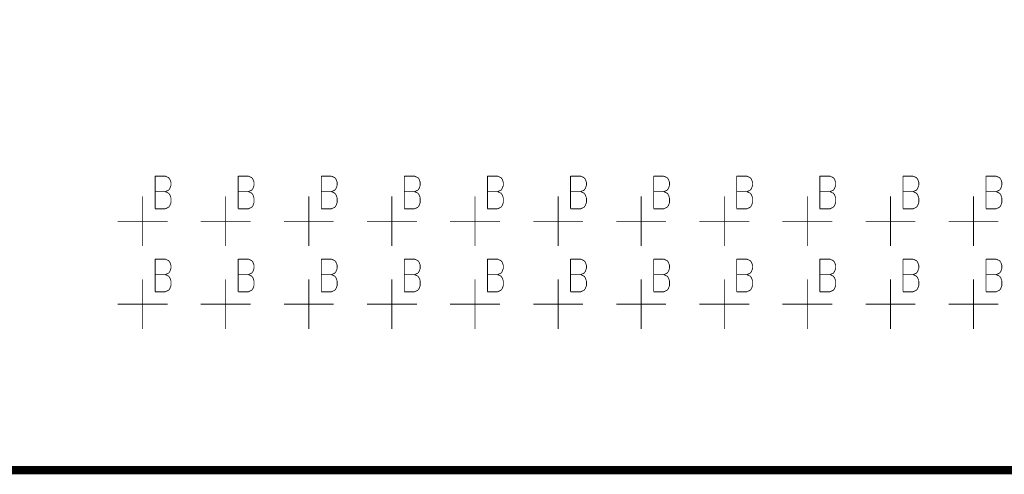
# Model space of a CAD drawing. Extents: x 0 to 34, y 0 to 22.
# Tile 8 of 33: x 13.961 to 15.146, y 11.647 to 12.195. Entities that reach past the tile are written whole.
import ezdxf

# ---------------------------------------------------------------- set-up
doc = ezdxf.new("R2010")
doc.units = 0
doc.header["$MEASUREMENT"] = 0
doc.layers.add('DD_PHO', color=7, linetype='CONTINUOUS')

msp = doc.modelspace()

# ---------------------------------------------------------------- linework, layer by layer
at = {"layer": 'DD_PHO'}
for points, const_width in [([(10.1087, 13.0518), (17.8837, 13.0518), (17.8837, 11.6518), (10.1087, 11.6518), (10.1087, 13.0518)], 0.01), ([(14.1237, 12.0062), (14.1237, 11.9668)], 0.001), ([(14.1237, 12.0062), (14.1359, 12.0062)], 0.001), ([(14.1359, 12.0062), (14.14, 12.0043), (14.1414, 12.0025)], 0.001), ([(14.2237, 12.0062), (14.2237, 11.9668)], 0.001), ([(14.2237, 12.0062), (14.2359, 12.0062)], 0.001), ([(14.2359, 12.0062), (14.24, 12.0043), (14.2414, 12.0025)], 0.001), ([(14.3237, 12.0062), (14.3237, 11.9668)], 0.001), ([(14.3237, 12.0062), (14.3359, 12.0062)], 0.001), ([(14.3359, 12.0062), (14.34, 12.0043), (14.3414, 12.0025)], 0.001), ([(14.4237, 12.0062), (14.4237, 11.9668)], 0.001), ([(14.4237, 12.0062), (14.4359, 12.0062)], 0.001), ([(14.4359, 12.0062), (14.44, 12.0043), (14.4414, 12.0025)], 0.001), ([(14.5237, 12.0062), (14.5237, 11.9668)], 0.001), ([(14.5237, 12.0062), (14.5359, 12.0062)], 0.001), ([(14.5359, 12.0062), (14.54, 12.0043), (14.5414, 12.0025)], 0.001), ([(14.6237, 12.0062), (14.6237, 11.9668)], 0.001), ([(14.6237, 12.0062), (14.6359, 12.0062)], 0.001), ([(14.6359, 12.0062), (14.64, 12.0043), (14.6414, 12.0025)], 0.001), ([(14.7237, 12.0062), (14.7237, 11.9668)], 0.001), ([(14.7237, 12.0062), (14.7359, 12.0062)], 0.001), ([(14.7359, 12.0062), (14.74, 12.0043), (14.7414, 12.0025)], 0.001), ([(14.8237, 12.0062), (14.8237, 11.9668)], 0.001), ([(14.8237, 12.0062), (14.8359, 12.0062)], 0.001), ([(14.8359, 12.0062), (14.84, 12.0043), (14.8414, 12.0025)], 0.001), ([(14.9237, 12.0062), (14.9237, 11.9668)], 0.001), ([(14.9237, 12.0062), (14.9359, 12.0062)], 0.001), ([(14.9359, 12.0062), (14.94, 12.0043), (14.9414, 12.0025)], 0.001), ([(15.0237, 12.0062), (15.0237, 11.9668)], 0.001), ([(15.0237, 12.0062), (15.0359, 12.0062)], 0.001), ([(15.0359, 12.0062), (15.04, 12.0043), (15.0414, 12.0025)], 0.001), ([(15.1237, 12.0062), (15.1237, 11.9668)], 0.001), ([(15.1237, 12.0062), (15.1359, 12.0062)], 0.001), ([(15.1359, 12.0062), (15.14, 12.0043), (15.1414, 12.0025)], 0.001), ([(14.1414, 12.0025), (14.1428, 11.9987)], 0.001), ([(14.1428, 11.995), (14.1414, 11.9912)], 0.001), ([(14.1428, 11.9987), (14.1428, 11.995)], 0.001), ([(14.2414, 12.0025), (14.2428, 11.9987)], 0.001), ([(14.2428, 11.995), (14.2414, 11.9912)], 0.001), ([(14.2428, 11.9987), (14.2428, 11.995)], 0.001), ([(14.3414, 12.0025), (14.3428, 11.9987)], 0.001), ([(14.3428, 11.995), (14.3414, 11.9912)], 0.001), ([(14.3428, 11.9987), (14.3428, 11.995)], 0.001), ([(14.4414, 12.0025), (14.4428, 11.9987)], 0.001), ([(14.4428, 11.995), (14.4414, 11.9912)], 0.001), ([(14.4428, 11.9987), (14.4428, 11.995)], 0.001), ([(14.5414, 12.0025), (14.5428, 11.9987)], 0.001), ([(14.5428, 11.995), (14.5414, 11.9912)], 0.001), ([(14.5428, 11.9987), (14.5428, 11.995)], 0.001), ([(14.6414, 12.0025), (14.6428, 11.9987)], 0.001), ([(14.6428, 11.995), (14.6414, 11.9912)], 0.001), ([(14.6428, 11.9987), (14.6428, 11.995)], 0.001), ([(14.7414, 12.0025), (14.7428, 11.9987)], 0.001), ([(14.7428, 11.995), (14.7414, 11.9912)], 0.001), ([(14.7428, 11.9987), (14.7428, 11.995)], 0.001), ([(14.8414, 12.0025), (14.8428, 11.9987)], 0.001), ([(14.8428, 11.995), (14.8414, 11.9912)], 0.001), ([(14.8428, 11.9987), (14.8428, 11.995)], 0.001), ([(14.9414, 12.0025), (14.9428, 11.9987)], 0.001), ([(14.9428, 11.995), (14.9414, 11.9912)], 0.001), ([(14.9428, 11.9987), (14.9428, 11.995)], 0.001), ([(15.0414, 12.0025), (15.0428, 11.9987)], 0.001), ([(15.0428, 11.995), (15.0414, 11.9912)], 0.001), ([(15.0428, 11.9987), (15.0428, 11.995)], 0.001), ([(15.1414, 12.0025), (15.1428, 11.9987)], 0.001), ([(15.1428, 11.995), (15.1414, 11.9912)], 0.001), ([(15.1428, 11.9987), (15.1428, 11.995)], 0.001), ([(14.1087, 11.9218), (14.1087, 11.9818)], 0.001), ([(14.1237, 11.9875), (14.1359, 11.9875)], 0.001), ([(14.1414, 11.9912), (14.14, 11.9893), (14.1359, 11.9875)], 0.001), ([(14.1359, 11.9875), (14.14, 11.9856), (14.1414, 11.9837)], 0.001), ([(14.1428, 11.98), (14.1428, 11.9743), (14.1414, 11.9706), (14.14, 11.9687)], 0.001), ([(14.1414, 11.9837), (14.1428, 11.98)], 0.001), ([(14.2087, 11.9218), (14.2087, 11.9818)], 0.001), ([(14.2237, 11.9875), (14.2359, 11.9875)], 0.001), ([(14.2414, 11.9912), (14.24, 11.9893), (14.2359, 11.9875)], 0.001), ([(14.2359, 11.9875), (14.24, 11.9856), (14.2414, 11.9837)], 0.001), ([(14.2428, 11.98), (14.2428, 11.9743), (14.2414, 11.9706), (14.24, 11.9687)], 0.001), ([(14.2414, 11.9837), (14.2428, 11.98)], 0.001), ([(14.3087, 11.9218), (14.3087, 11.9818)], 0.001), ([(14.3237, 11.9875), (14.3359, 11.9875)], 0.001), ([(14.3414, 11.9912), (14.34, 11.9893), (14.3359, 11.9875)], 0.001), ([(14.3359, 11.9875), (14.34, 11.9856), (14.3414, 11.9837)], 0.001), ([(14.3428, 11.98), (14.3428, 11.9743), (14.3414, 11.9706), (14.34, 11.9687)], 0.001), ([(14.3414, 11.9837), (14.3428, 11.98)], 0.001), ([(14.4087, 11.9218), (14.4087, 11.9818)], 0.001), ([(14.4237, 11.9875), (14.4359, 11.9875)], 0.001), ([(14.4414, 11.9912), (14.44, 11.9893), (14.4359, 11.9875)], 0.001), ([(14.4359, 11.9875), (14.44, 11.9856), (14.4414, 11.9837)], 0.001), ([(14.4428, 11.98), (14.4428, 11.9743), (14.4414, 11.9706), (14.44, 11.9687)], 0.001), ([(14.4414, 11.9837), (14.4428, 11.98)], 0.001), ([(14.5087, 11.9218), (14.5087, 11.9818)], 0.001), ([(14.5237, 11.9875), (14.5359, 11.9875)], 0.001), ([(14.5414, 11.9912), (14.54, 11.9893), (14.5359, 11.9875)], 0.001), ([(14.5359, 11.9875), (14.54, 11.9856), (14.5414, 11.9837)], 0.001), ([(14.5428, 11.98), (14.5428, 11.9743), (14.5414, 11.9706), (14.54, 11.9687)], 0.001), ([(14.5414, 11.9837), (14.5428, 11.98)], 0.001), ([(14.6087, 11.9218), (14.6087, 11.9818)], 0.001), ([(14.6237, 11.9875), (14.6359, 11.9875)], 0.001), ([(14.6414, 11.9912), (14.64, 11.9893), (14.6359, 11.9875)], 0.001), ([(14.6359, 11.9875), (14.64, 11.9856), (14.6414, 11.9837)], 0.001), ([(14.6428, 11.98), (14.6428, 11.9743), (14.6414, 11.9706), (14.64, 11.9687)], 0.001), ([(14.6414, 11.9837), (14.6428, 11.98)], 0.001), ([(14.7087, 11.9218), (14.7087, 11.9818)], 0.001), ([(14.7237, 11.9875), (14.7359, 11.9875)], 0.001), ([(14.7414, 11.9912), (14.74, 11.9893), (14.7359, 11.9875)], 0.001), ([(14.7359, 11.9875), (14.74, 11.9856), (14.7414, 11.9837)], 0.001), ([(14.7428, 11.98), (14.7428, 11.9743), (14.7414, 11.9706), (14.74, 11.9687)], 0.001), ([(14.7414, 11.9837), (14.7428, 11.98)], 0.001), ([(14.8087, 11.9218), (14.8087, 11.9818)], 0.001), ([(14.8237, 11.9875), (14.8359, 11.9875)], 0.001), ([(14.8414, 11.9912), (14.84, 11.9893), (14.8359, 11.9875)], 0.001), ([(14.8359, 11.9875), (14.84, 11.9856), (14.8414, 11.9837)], 0.001), ([(14.8428, 11.98), (14.8428, 11.9743), (14.8414, 11.9706), (14.84, 11.9687)], 0.001), ([(14.8414, 11.9837), (14.8428, 11.98)], 0.001), ([(14.9087, 11.9218), (14.9087, 11.9818)], 0.001), ([(14.9237, 11.9875), (14.9359, 11.9875)], 0.001), ([(14.9414, 11.9912), (14.94, 11.9893), (14.9359, 11.9875)], 0.001), ([(14.9359, 11.9875), (14.94, 11.9856), (14.9414, 11.9837)], 0.001), ([(14.9428, 11.98), (14.9428, 11.9743), (14.9414, 11.9706), (14.94, 11.9687)], 0.001), ([(14.9414, 11.9837), (14.9428, 11.98)], 0.001), ([(15.0087, 11.9218), (15.0087, 11.9818)], 0.001), ([(15.0237, 11.9875), (15.0359, 11.9875)], 0.001), ([(15.0414, 11.9912), (15.04, 11.9893), (15.0359, 11.9875)], 0.001), ([(15.0359, 11.9875), (15.04, 11.9856), (15.0414, 11.9837)], 0.001), ([(15.0428, 11.98), (15.0428, 11.9743), (15.0414, 11.9706), (15.04, 11.9687)], 0.001), ([(15.0414, 11.9837), (15.0428, 11.98)], 0.001), ([(15.1087, 11.9218), (15.1087, 11.9818)], 0.001), ([(15.1237, 11.9875), (15.1359, 11.9875)], 0.001), ([(15.1414, 11.9912), (15.14, 11.9893), (15.1359, 11.9875)], 0.001), ([(15.1359, 11.9875), (15.14, 11.9856), (15.1414, 11.9837)], 0.001), ([(15.1428, 11.98), (15.1428, 11.9743), (15.1414, 11.9706), (15.14, 11.9687)], 0.001), ([(15.1414, 11.9837), (15.1428, 11.98)], 0.001), ([(14.14, 11.9687), (14.1359, 11.9668), (14.1237, 11.9668)], 0.001), ([(14.24, 11.9687), (14.2359, 11.9668), (14.2237, 11.9668)], 0.001), ([(14.34, 11.9687), (14.3359, 11.9668), (14.3237, 11.9668)], 0.001), ([(14.44, 11.9687), (14.4359, 11.9668), (14.4237, 11.9668)], 0.001), ([(14.54, 11.9687), (14.5359, 11.9668), (14.5237, 11.9668)], 0.001), ([(14.64, 11.9687), (14.6359, 11.9668), (14.6237, 11.9668)], 0.001), ([(14.74, 11.9687), (14.7359, 11.9668), (14.7237, 11.9668)], 0.001), ([(14.84, 11.9687), (14.8359, 11.9668), (14.8237, 11.9668)], 0.001), ([(14.94, 11.9687), (14.9359, 11.9668), (14.9237, 11.9668)], 0.001), ([(15.04, 11.9687), (15.0359, 11.9668), (15.0237, 11.9668)], 0.001), ([(15.14, 11.9687), (15.1359, 11.9668), (15.1237, 11.9668)], 0.001), ([(14.0787, 11.9518), (14.1387, 11.9518)], 0.001), ([(14.1787, 11.9518), (14.2387, 11.9518)], 0.001), ([(14.2787, 11.9518), (14.3387, 11.9518)], 0.001), ([(14.3787, 11.9518), (14.4387, 11.9518)], 0.001), ([(14.4787, 11.9518), (14.5387, 11.9518)], 0.001), ([(14.5787, 11.9518), (14.6387, 11.9518)], 0.001), ([(14.6787, 11.9518), (14.7387, 11.9518)], 0.001), ([(14.7787, 11.9518), (14.8387, 11.9518)], 0.001), ([(14.8787, 11.9518), (14.9387, 11.9518)], 0.001), ([(14.9787, 11.9518), (15.0387, 11.9518)], 0.001), ([(15.0787, 11.9518), (15.1387, 11.9518)], 0.001), ([(14.1237, 11.9062), (14.1237, 11.8668)], 0.001), ([(14.1237, 11.9062), (14.1359, 11.9062)], 0.001), ([(14.1359, 11.9062), (14.14, 11.9043), (14.1414, 11.9025)], 0.001), ([(14.1414, 11.9025), (14.1428, 11.8987)], 0.001), ([(14.1428, 11.8987), (14.1428, 11.895)], 0.001), ([(14.2237, 11.9062), (14.2237, 11.8668)], 0.001), ([(14.2237, 11.9062), (14.2359, 11.9062)], 0.001), ([(14.2359, 11.9062), (14.24, 11.9043), (14.2414, 11.9025)], 0.001), ([(14.2414, 11.9025), (14.2428, 11.8987)], 0.001), ([(14.2428, 11.8987), (14.2428, 11.895)], 0.001), ([(14.3237, 11.9062), (14.3237, 11.8668)], 0.001), ([(14.3237, 11.9062), (14.3359, 11.9062)], 0.001), ([(14.3359, 11.9062), (14.34, 11.9043), (14.3414, 11.9025)], 0.001), ([(14.3414, 11.9025), (14.3428, 11.8987)], 0.001), ([(14.3428, 11.8987), (14.3428, 11.895)], 0.001), ([(14.4237, 11.9062), (14.4237, 11.8668)], 0.001), ([(14.4237, 11.9062), (14.4359, 11.9062)], 0.001), ([(14.4359, 11.9062), (14.44, 11.9043), (14.4414, 11.9025)], 0.001), ([(14.4414, 11.9025), (14.4428, 11.8987)], 0.001), ([(14.4428, 11.8987), (14.4428, 11.895)], 0.001), ([(14.5237, 11.9062), (14.5237, 11.8668)], 0.001), ([(14.5237, 11.9062), (14.5359, 11.9062)], 0.001), ([(14.5359, 11.9062), (14.54, 11.9043), (14.5414, 11.9025)], 0.001), ([(14.5414, 11.9025), (14.5428, 11.8987)], 0.001), ([(14.5428, 11.8987), (14.5428, 11.895)], 0.001), ([(14.6237, 11.9062), (14.6237, 11.8668)], 0.001), ([(14.6237, 11.9062), (14.6359, 11.9062)], 0.001), ([(14.6359, 11.9062), (14.64, 11.9043), (14.6414, 11.9025)], 0.001), ([(14.6414, 11.9025), (14.6428, 11.8987)], 0.001), ([(14.6428, 11.8987), (14.6428, 11.895)], 0.001), ([(14.7237, 11.9062), (14.7237, 11.8668)], 0.001), ([(14.7237, 11.9062), (14.7359, 11.9062)], 0.001), ([(14.7359, 11.9062), (14.74, 11.9043), (14.7414, 11.9025)], 0.001), ([(14.7414, 11.9025), (14.7428, 11.8987)], 0.001), ([(14.7428, 11.8987), (14.7428, 11.895)], 0.001), ([(14.8237, 11.9062), (14.8237, 11.8668)], 0.001), ([(14.8237, 11.9062), (14.8359, 11.9062)], 0.001), ([(14.8359, 11.9062), (14.84, 11.9043), (14.8414, 11.9025)], 0.001), ([(14.8414, 11.9025), (14.8428, 11.8987)], 0.001), ([(14.8428, 11.8987), (14.8428, 11.895)], 0.001), ([(14.9237, 11.9062), (14.9237, 11.8668)], 0.001), ([(14.9237, 11.9062), (14.9359, 11.9062)], 0.001), ([(14.9359, 11.9062), (14.94, 11.9043), (14.9414, 11.9025)], 0.001), ([(14.9414, 11.9025), (14.9428, 11.8987)], 0.001), ([(14.9428, 11.8987), (14.9428, 11.895)], 0.001), ([(15.0237, 11.9062), (15.0237, 11.8668)], 0.001), ([(15.0237, 11.9062), (15.0359, 11.9062)], 0.001), ([(15.0359, 11.9062), (15.04, 11.9043), (15.0414, 11.9025)], 0.001), ([(15.0414, 11.9025), (15.0428, 11.8987)], 0.001), ([(15.0428, 11.8987), (15.0428, 11.895)], 0.001), ([(15.1237, 11.9062), (15.1237, 11.8668)], 0.001), ([(15.1237, 11.9062), (15.1359, 11.9062)], 0.001), ([(15.1359, 11.9062), (15.14, 11.9043), (15.1414, 11.9025)], 0.001), ([(15.1414, 11.9025), (15.1428, 11.8987)], 0.001), ([(15.1428, 11.8987), (15.1428, 11.895)], 0.001), ([(14.1237, 11.8875), (14.1359, 11.8875)], 0.001), ([(14.1414, 11.8912), (14.14, 11.8893), (14.1359, 11.8875)], 0.001), ([(14.1359, 11.8875), (14.14, 11.8856), (14.1414, 11.8837)], 0.001), ([(14.1428, 11.895), (14.1414, 11.8912)], 0.001), ([(14.2237, 11.8875), (14.2359, 11.8875)], 0.001), ([(14.2414, 11.8912), (14.24, 11.8893), (14.2359, 11.8875)], 0.001), ([(14.2359, 11.8875), (14.24, 11.8856), (14.2414, 11.8837)], 0.001), ([(14.2428, 11.895), (14.2414, 11.8912)], 0.001), ([(14.3237, 11.8875), (14.3359, 11.8875)], 0.001), ([(14.3414, 11.8912), (14.34, 11.8893), (14.3359, 11.8875)], 0.001), ([(14.3359, 11.8875), (14.34, 11.8856), (14.3414, 11.8837)], 0.001), ([(14.3428, 11.895), (14.3414, 11.8912)], 0.001), ([(14.4237, 11.8875), (14.4359, 11.8875)], 0.001), ([(14.4414, 11.8912), (14.44, 11.8893), (14.4359, 11.8875)], 0.001), ([(14.4359, 11.8875), (14.44, 11.8856), (14.4414, 11.8837)], 0.001), ([(14.4428, 11.895), (14.4414, 11.8912)], 0.001), ([(14.5237, 11.8875), (14.5359, 11.8875)], 0.001), ([(14.5414, 11.8912), (14.54, 11.8893), (14.5359, 11.8875)], 0.001), ([(14.5359, 11.8875), (14.54, 11.8856), (14.5414, 11.8837)], 0.001), ([(14.5428, 11.895), (14.5414, 11.8912)], 0.001), ([(14.6237, 11.8875), (14.6359, 11.8875)], 0.001), ([(14.6414, 11.8912), (14.64, 11.8893), (14.6359, 11.8875)], 0.001), ([(14.6359, 11.8875), (14.64, 11.8856), (14.6414, 11.8837)], 0.001), ([(14.6428, 11.895), (14.6414, 11.8912)], 0.001), ([(14.7237, 11.8875), (14.7359, 11.8875)], 0.001), ([(14.7414, 11.8912), (14.74, 11.8893), (14.7359, 11.8875)], 0.001), ([(14.7359, 11.8875), (14.74, 11.8856), (14.7414, 11.8837)], 0.001), ([(14.7428, 11.895), (14.7414, 11.8912)], 0.001), ([(14.8237, 11.8875), (14.8359, 11.8875)], 0.001), ([(14.8414, 11.8912), (14.84, 11.8893), (14.8359, 11.8875)], 0.001), ([(14.8359, 11.8875), (14.84, 11.8856), (14.8414, 11.8837)], 0.001), ([(14.8428, 11.895), (14.8414, 11.8912)], 0.001), ([(14.9237, 11.8875), (14.9359, 11.8875)], 0.001), ([(14.9414, 11.8912), (14.94, 11.8893), (14.9359, 11.8875)], 0.001), ([(14.9359, 11.8875), (14.94, 11.8856), (14.9414, 11.8837)], 0.001), ([(14.9428, 11.895), (14.9414, 11.8912)], 0.001), ([(15.0237, 11.8875), (15.0359, 11.8875)], 0.001), ([(15.0414, 11.8912), (15.04, 11.8893), (15.0359, 11.8875)], 0.001), ([(15.0359, 11.8875), (15.04, 11.8856), (15.0414, 11.8837)], 0.001), ([(15.0428, 11.895), (15.0414, 11.8912)], 0.001), ([(15.1237, 11.8875), (15.1359, 11.8875)], 0.001), ([(15.1414, 11.8912), (15.14, 11.8893), (15.1359, 11.8875)], 0.001), ([(15.1359, 11.8875), (15.14, 11.8856), (15.1414, 11.8837)], 0.001), ([(15.1428, 11.895), (15.1414, 11.8912)], 0.001), ([(14.1087, 11.8218), (14.1087, 11.8818)], 0.001), ([(14.1428, 11.88), (14.1428, 11.8743), (14.1414, 11.8706), (14.14, 11.8687)], 0.001), ([(14.1414, 11.8837), (14.1428, 11.88)], 0.001), ([(14.2087, 11.8218), (14.2087, 11.8818)], 0.001), ([(14.2428, 11.88), (14.2428, 11.8743), (14.2414, 11.8706), (14.24, 11.8687)], 0.001), ([(14.2414, 11.8837), (14.2428, 11.88)], 0.001), ([(14.3087, 11.8218), (14.3087, 11.8818)], 0.001), ([(14.3428, 11.88), (14.3428, 11.8743), (14.3414, 11.8706), (14.34, 11.8687)], 0.001), ([(14.3414, 11.8837), (14.3428, 11.88)], 0.001), ([(14.4087, 11.8218), (14.4087, 11.8818)], 0.001), ([(14.4428, 11.88), (14.4428, 11.8743), (14.4414, 11.8706), (14.44, 11.8687)], 0.001), ([(14.4414, 11.8837), (14.4428, 11.88)], 0.001), ([(14.5087, 11.8218), (14.5087, 11.8818)], 0.001), ([(14.5428, 11.88), (14.5428, 11.8743), (14.5414, 11.8706), (14.54, 11.8687)], 0.001), ([(14.5414, 11.8837), (14.5428, 11.88)], 0.001), ([(14.6087, 11.8218), (14.6087, 11.8818)], 0.001), ([(14.6428, 11.88), (14.6428, 11.8743), (14.6414, 11.8706), (14.64, 11.8687)], 0.001), ([(14.6414, 11.8837), (14.6428, 11.88)], 0.001), ([(14.7087, 11.8218), (14.7087, 11.8818)], 0.001), ([(14.7428, 11.88), (14.7428, 11.8743), (14.7414, 11.8706), (14.74, 11.8687)], 0.001), ([(14.7414, 11.8837), (14.7428, 11.88)], 0.001), ([(14.8087, 11.8218), (14.8087, 11.8818)], 0.001), ([(14.8428, 11.88), (14.8428, 11.8743), (14.8414, 11.8706), (14.84, 11.8687)], 0.001), ([(14.8414, 11.8837), (14.8428, 11.88)], 0.001), ([(14.9087, 11.8218), (14.9087, 11.8818)], 0.001), ([(14.9428, 11.88), (14.9428, 11.8743), (14.9414, 11.8706), (14.94, 11.8687)], 0.001), ([(14.9414, 11.8837), (14.9428, 11.88)], 0.001), ([(15.0087, 11.8218), (15.0087, 11.8818)], 0.001), ([(15.0428, 11.88), (15.0428, 11.8743), (15.0414, 11.8706), (15.04, 11.8687)], 0.001), ([(15.0414, 11.8837), (15.0428, 11.88)], 0.001), ([(15.1087, 11.8218), (15.1087, 11.8818)], 0.001), ([(15.1428, 11.88), (15.1428, 11.8743), (15.1414, 11.8706), (15.14, 11.8687)], 0.001), ([(15.1414, 11.8837), (15.1428, 11.88)], 0.001), ([(14.14, 11.8687), (14.1359, 11.8668), (14.1237, 11.8668)], 0.001), ([(14.24, 11.8687), (14.2359, 11.8668), (14.2237, 11.8668)], 0.001), ([(14.34, 11.8687), (14.3359, 11.8668), (14.3237, 11.8668)], 0.001), ([(14.44, 11.8687), (14.4359, 11.8668), (14.4237, 11.8668)], 0.001), ([(14.54, 11.8687), (14.5359, 11.8668), (14.5237, 11.8668)], 0.001), ([(14.64, 11.8687), (14.6359, 11.8668), (14.6237, 11.8668)], 0.001), ([(14.74, 11.8687), (14.7359, 11.8668), (14.7237, 11.8668)], 0.001), ([(14.84, 11.8687), (14.8359, 11.8668), (14.8237, 11.8668)], 0.001), ([(14.94, 11.8687), (14.9359, 11.8668), (14.9237, 11.8668)], 0.001), ([(15.04, 11.8687), (15.0359, 11.8668), (15.0237, 11.8668)], 0.001), ([(15.14, 11.8687), (15.1359, 11.8668), (15.1237, 11.8668)], 0.001), ([(14.0787, 11.8518), (14.1387, 11.8518)], 0.001), ([(14.1787, 11.8518), (14.2387, 11.8518)], 0.001), ([(14.2787, 11.8518), (14.3387, 11.8518)], 0.001), ([(14.3787, 11.8518), (14.4387, 11.8518)], 0.001), ([(14.4787, 11.8518), (14.5387, 11.8518)], 0.001), ([(14.5787, 11.8518), (14.6387, 11.8518)], 0.001), ([(14.6787, 11.8518), (14.7387, 11.8518)], 0.001), ([(14.7787, 11.8518), (14.8387, 11.8518)], 0.001), ([(14.8787, 11.8518), (14.9387, 11.8518)], 0.001), ([(14.9787, 11.8518), (15.0387, 11.8518)], 0.001), ([(15.0787, 11.8518), (15.1387, 11.8518)], 0.001)]:
    msp.add_lwpolyline(points, dxfattribs=dict(at, const_width=const_width))

doc.saveas('drawing.dxf')
